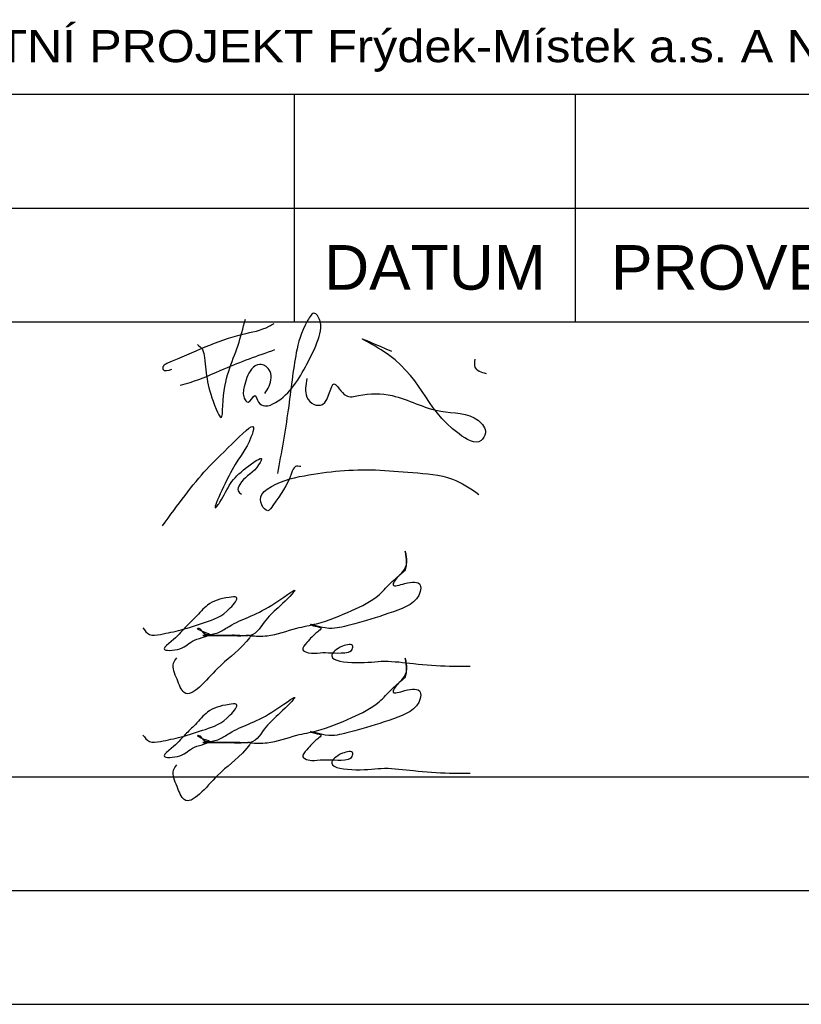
# Paper-space layout 'Layout1' of a CAD drawing. Extents: x -2 to 1380, y -36 to 422.
# Tile 37 of 65: x 1080 to 1124, y 46 to 101. Entities that reach past the tile are written whole.
import ezdxf
from ezdxf.enums import TextEntityAlignment as Align

# ---------------------------------------------------------------- set-up
doc = ezdxf.new("R2010")
doc.units = 0
doc.layers.add('RAZITKO_HP', color=222, linetype='CONTINUOUS')
doc.styles.add('RAZITKO_HP_ARIAL', font='arial.ttf')

# ---------------------------------------------------------------- blocks, each defined once
blk = doc.blocks.new('text_HP')
at = {"layer": 'RAZITKO_HP', "lineweight": 25}
blk.add_line((-177, 94.25), (-5, 94.25), dxfattribs=at)
at = {"layer": 'RAZITKO_HP', "lineweight": 18, "style": 'RAZITKO_HP_ARIAL', "width": 1.085}
blk.add_text('"DOKUMENTACE JE DUŠEVNÍM MAJETKEM FIRMY HUTNÍ PROJEKT Frýdek-Místek a.s. A NESMÍ BÝT POUŽITA BEZ JEJÍHO VĚDOMÍ."', height=1.8, dxfattribs=at).set_placement((-177, 96.05))
blk = doc.blocks.new('A$Cdd34a1c1')
at = {"layer": 'RAZITKO_HP', "lineweight": 25}
for p, q in [((-92.5, 90.875), (-92.5, 97.25)), ((-76.75, 90.875), (-76.75, 97.25)), ((-180, 90.875), (-8, 90.875)), ((-92.5, 84.5), (-92.5, 90.875)), ((-76.75, 84.5), (-76.75, 90.875)), ((-180, 84.5), (-63, 84.5)), ((-180, 59), (-63, 59)), ((-180, 52.625), (-63, 52.625)), ((-180, 46.25), (-63, 46.25))]:
    blk.add_line(p, q, dxfattribs=at)
for points in [[(-94.161, 80.479), (-93.921, 80.895), (-93.921, 81.811), (-94.445, 82.113), (-94.906, 81.847), (-95.315, 80.851), (-95.315, 80.215), (-95.098, 79.999), (-94.726, 80.371), (-94.511, 79.998), (-94.152, 79.791), (-93.561, 79.975), (-91.807, 82.123), (-91.17, 83.515), (-91.17, 84.788), (-91.356, 84.974), (-91.765, 84.565), (-92.396, 82.783), (-92.852, 79.567), (-93.453, 75.997)], [(-97.94, 83.221), (-97.662, 82.944), (-97.55, 82.502), (-96.883, 79.612), (-96.61, 79.139), (-96.516, 79.799), (-95.662, 83.184), (-95.252, 84.654)], [(-99.397, 81.819), (-99.851, 81.819), (-99.851, 81.993), (-99.799, 82.083), (-99.6, 82.199), (-95.392, 83.807), (-93.916, 84.249), (-93.642, 84.407)], [(-91.797, 81.323), (-91.797, 80.28), (-91.391, 79.874), (-90.927, 79.874), (-90.265, 81.02), (-89.607, 80.362), (-88.916, 80.362), (-87.021, 80.362), (-84.295, 79.488), (-82.188, 78.967), (-81.79, 78.278), (-82.039, 77.847), (-83.27, 78.213), (-87.64, 82.927), (-88.688, 83.532), (-87.06, 82.849)], [(-98.906, 80.947), (-98.347, 81.103), (-96.432, 81.871), (-93.597, 82.939)], [(-82.381, 82.405), (-82.381, 81.961), (-81.758, 81.601)], [(-99.903, 73.059), (-97.426, 76.232), (-95.989, 77.669), (-94.79, 78.573), (-94.936, 78.028), (-95.989, 76.204), (-96.856, 74.148), (-96.68, 74.397), (-96.081, 75.435), (-95.19, 76.326), (-94.341, 76.816), (-94.616, 76.34), (-95.568, 75.387), (-95.658, 75.018), (-95.469, 74.838)], [(-92.138, 76.385), (-92.446, 76.385), (-92.661, 76.012), (-93.703, 74.208), (-94.001, 73.91), (-94.335, 74.244), (-94.335, 74.819), (-94.034, 75.12), (-91.937, 75.876), (-87.959, 76.197), (-85.87, 76.05), (-83.647, 75.689), (-82.157, 74.829)], [(-94.983, 66.906), (-94.026, 66.906), (-92.367, 67.328), (-91.256, 67.58), (-89.273, 68.325), (-87.755, 69.202), (-87.02, 69.937), (-86.331, 70.626), (-86.194, 71.192), (-86.295, 71.649), (-86.265, 70.675), (-86.686, 70.225), (-86.964, 69.743), (-86.305, 69.832), (-85.447, 69.743), (-85.447, 69.394), (-86.944, 68.254), (-88.977, 67.61), (-90.102, 67.343), (-90.777, 67.343), (-91.592, 67.526), (-91.339, 67.441), (-90.998, 67.329), (-91.197, 67.13), (-91.808, 66.519), (-92.035, 66.125), (-91.732, 65.95), (-91.058, 65.95), (-90.439, 65.95), (-89.68, 65.95), (-89.309, 66.088), (-89.23, 66.318), (-89.806, 66.318), (-90.406, 65.772), (-89.063, 65.398), (-87.444, 65.477), (-85.823, 65.345), (-83.802, 65.208), (-82.649, 65.208)], [(-100.992, 67.34), (-100.635, 66.984), (-100.015, 66.984), (-98.853, 67.239), (-97.495, 67.659), (-96.098, 68.465), (-95.757, 69.056), (-96.164, 69.056), (-97.369, 68.624), (-98.054, 67.938), (-98.621, 67.371), (-99.405, 66.587), (-99.811, 66.181), (-98.923, 66.181), (-98.1, 66.656), (-97.266, 66.977), (-97.73, 67.175), (-97.92, 67.322), (-97.859, 67.322), (-97.642, 67.105), (-97.046, 67.008), (-96.724, 67.105), (-96.157, 67.433), (-93.763, 68.624), (-92.48, 69.447), (-93.296, 68.586), (-94.095, 67.788), (-94.963, 66.92), (-95.562, 66.92), (-96.36, 66.92), (-96.962, 66.92), (-97.635, 66.92), (-96.752, 66.92), (-96.01, 66.92), (-95.296, 66.92), (-94.988, 66.92), (-95.173, 66.599), (-96.829, 65.058), (-98.685, 63.722), (-99.084, 64.464), (-99.273, 65.364), (-99.094, 65.675)], [(-94.983, 60.906), (-94.026, 60.906), (-92.367, 61.328), (-91.256, 61.58), (-89.273, 62.325), (-87.755, 63.202), (-87.02, 63.937), (-86.331, 64.626), (-86.194, 65.192), (-86.295, 65.649), (-86.265, 64.675), (-86.686, 64.225), (-86.964, 63.743), (-86.305, 63.832), (-85.447, 63.743), (-85.447, 63.394), (-86.944, 62.254), (-88.977, 61.61), (-90.102, 61.343), (-90.777, 61.343), (-91.592, 61.526), (-91.339, 61.441), (-90.998, 61.329), (-91.197, 61.13), (-91.808, 60.519), (-92.035, 60.125), (-91.732, 59.95), (-91.058, 59.95), (-90.439, 59.95), (-89.68, 59.95), (-89.309, 60.088), (-89.23, 60.318), (-89.806, 60.318), (-90.406, 59.772), (-89.063, 59.398), (-87.444, 59.477), (-85.823, 59.345), (-83.802, 59.208), (-82.649, 59.208)], [(-100.992, 61.34), (-100.635, 60.984), (-100.015, 60.984), (-98.853, 61.239), (-97.495, 61.659), (-96.098, 62.465), (-95.757, 63.056), (-96.164, 63.056), (-97.369, 62.624), (-98.054, 61.938), (-98.621, 61.371), (-99.405, 60.587), (-99.811, 60.181), (-98.923, 60.181), (-98.1, 60.656), (-97.266, 60.977), (-97.73, 61.175), (-97.92, 61.322), (-97.859, 61.322), (-97.642, 61.105), (-97.046, 61.008), (-96.724, 61.105), (-96.157, 61.433), (-93.763, 62.624), (-92.48, 63.447), (-93.296, 62.586), (-94.095, 61.788), (-94.963, 60.92), (-95.562, 60.92), (-96.36, 60.92), (-96.962, 60.92), (-97.635, 60.92), (-96.752, 60.92), (-96.01, 60.92), (-95.296, 60.92), (-94.988, 60.92), (-95.173, 60.599), (-96.829, 59.058), (-98.685, 57.722), (-99.084, 58.464), (-99.273, 59.364), (-99.094, 59.675)]]:
    blk.add_spline(points, degree=3, dxfattribs=at)
at = {"layer": 'RAZITKO_HP'}
blk.add_blockref('text_HP', (-3, 3), dxfattribs=at)
at = {"layer": 'RAZITKO_HP', "lineweight": 25, "style": 'RAZITKO_HP_ARIAL'}
blk.add_text('PROVEDL', height=2.5, dxfattribs=at).set_placement((-74.75, 86.3))
blk.add_text('DATUM', height=2.5, dxfattribs=at).set_placement((-84.625, 86.3), align=Align.CENTER)

psp = doc.layouts.get("Layout1")

# ---------------------------------------------------------------- block references
at = {"layer": 'RAZITKO_HP'}
psp.add_blockref('A$Cdd34a1c1', (1188, 0), dxfattribs=at)

doc.saveas('drawing.dxf')
